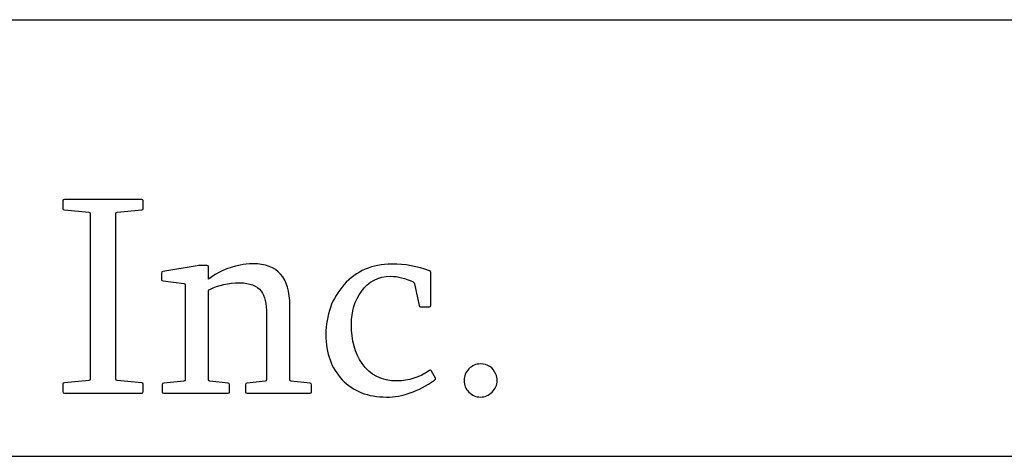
# Model space of a CAD drawing. Header units: inches. Extents: x 0 to 22, y 0 to 17.
# Tile 92 of 106: x 18.273 to 19.604, y 2.37 to 2.96. Entities that reach past the tile are written whole.
import ezdxf

# ---------------------------------------------------------------- set-up
doc = ezdxf.new("R2010")
doc.units = ezdxf.units.IN
doc.header["$LTSCALE"] = 1.21
doc.header["$MEASUREMENT"] = 0
doc.layers.get('0').update_dxf_attribs({"linetype": 'CONTINUOUS'})

msp = doc.modelspace()

# ---------------------------------------------------------------- linework, layer by layer
at = {"color": 2, "linetype": 'CONTINUOUS'}
for p, q in [((16.375, 2.96), (21.5, 2.96)), ((16.9674, 2.3698), (21.5036, 2.3698))]:
    msp.add_line(p, q, dxfattribs=at)
at = {"color": 7, "linetype": 'CONTINUOUS'}
for points, knots in [([(18.4377, 2.7169), (18.439, 2.7169), (18.4396, 2.7163), (18.4396, 2.715), (18.4396, 2.715), (18.4396, 2.705), (18.4396, 2.705), (18.4396, 2.7037), (18.439, 2.7031), (18.4377, 2.7031), (18.4377, 2.7031), (18.4047, 2.6998), (18.4047, 2.6998), (18.4034, 2.6998), (18.4028, 2.6992), (18.4028, 2.6979), (18.4028, 2.6979), (18.4028, 2.4743), (18.4028, 2.4743), (18.4028, 2.473), (18.4034, 2.4724), (18.4047, 2.4724), (18.4047, 2.4724), (18.4377, 2.4693), (18.4377, 2.4693), (18.439, 2.4693), (18.4396, 2.4686), (18.4396, 2.4672), (18.4396, 2.4672), (18.4396, 2.4572), (18.4396, 2.4572), (18.4396, 2.4559), (18.439, 2.4553), (18.4377, 2.4553), (18.4377, 2.4553), (18.3331, 2.4553), (18.3331, 2.4553), (18.3318, 2.4553), (18.3312, 2.4559), (18.3312, 2.4572), (18.3312, 2.4572), (18.3312, 2.4672), (18.3312, 2.4672), (18.3312, 2.4686), (18.3318, 2.4693), (18.3331, 2.4693), (18.3331, 2.4693), (18.3661, 2.4724), (18.3661, 2.4724), (18.3674, 2.4724), (18.368, 2.473), (18.368, 2.4743), (18.368, 2.4743), (18.368, 2.6979), (18.368, 2.6979), (18.368, 2.6992), (18.3674, 2.6998), (18.3661, 2.6998), (18.3661, 2.6998), (18.3331, 2.7031), (18.3331, 2.7031), (18.3318, 2.7031), (18.3312, 2.7037), (18.3312, 2.705), (18.3312, 2.705), (18.3312, 2.715), (18.3312, 2.715), (18.3312, 2.7163), (18.3318, 2.7169), (18.3331, 2.7169), (18.3331, 2.7169), (18.4377, 2.7169), (18.4377, 2.7169)], [0, 0, 0, 0, 1, 1, 1, 2, 2, 2, 3, 3, 3, 4, 4, 4, 5, 5, 5, 6, 6, 6, 7, 7, 7, 8, 8, 8, 9, 9, 9, 10, 10, 10, 11, 11, 11, 12, 12, 12, 13, 13, 13, 14, 14, 14, 15, 15, 15, 16, 16, 16, 17, 17, 17, 18, 18, 18, 19, 19, 19, 20, 20, 20, 21, 21, 21, 22, 22, 22, 23, 23, 23, 24, 24, 24, 24]), ([(18.5128, 2.6273), (18.5142, 2.6275), (18.515, 2.6277), (18.5153, 2.6277), (18.5153, 2.6277), (18.5261, 2.6277), (18.5261, 2.6277), (18.5273, 2.6277), (18.528, 2.627), (18.528, 2.6258), (18.528, 2.6258), (18.528, 2.6091), (18.528, 2.6091), (18.5396, 2.6183), (18.5539, 2.6247), (18.5709, 2.6284), (18.5761, 2.6296), (18.5818, 2.6301), (18.588, 2.6301), (18.6214, 2.6301), (18.6381, 2.6113), (18.6381, 2.5737), (18.6381, 2.5737), (18.6381, 2.4733), (18.6381, 2.4733), (18.6381, 2.472), (18.6387, 2.4714), (18.64, 2.4714), (18.64, 2.4714), (18.6653, 2.4687), (18.6653, 2.4687), (18.6665, 2.4687), (18.6672, 2.468), (18.6672, 2.4666), (18.6672, 2.4666), (18.6672, 2.457), (18.6672, 2.457), (18.6672, 2.4557), (18.6665, 2.4551), (18.6653, 2.4551), (18.6653, 2.4551), (18.5802, 2.4551), (18.5802, 2.4551), (18.5788, 2.4551), (18.5781, 2.4557), (18.5781, 2.457), (18.5781, 2.457), (18.5781, 2.4666), (18.5781, 2.4666), (18.5781, 2.468), (18.5788, 2.4687), (18.5802, 2.4687), (18.5802, 2.4687), (18.6047, 2.4714), (18.6047, 2.4714), (18.6059, 2.4714), (18.6066, 2.472), (18.6066, 2.4733), (18.6066, 2.4733), (18.6066, 2.5623), (18.6066, 2.5623), (18.6066, 2.5763), (18.6041, 2.5865), (18.5992, 2.5931), (18.5935, 2.6006), (18.5839, 2.6043), (18.5703, 2.6043), (18.555, 2.6043), (18.5415, 2.6013), (18.5299, 2.5954), (18.5288, 2.5949), (18.5282, 2.5944), (18.528, 2.5939), (18.528, 2.5939), (18.528, 2.4733), (18.528, 2.4733), (18.528, 2.472), (18.5286, 2.4714), (18.5299, 2.4714), (18.5299, 2.4714), (18.5544, 2.4687), (18.5544, 2.4687), (18.5558, 2.4687), (18.5565, 2.468), (18.5565, 2.4666), (18.5565, 2.4666), (18.5565, 2.457), (18.5565, 2.457), (18.5565, 2.4557), (18.5558, 2.4551), (18.5544, 2.4551), (18.5544, 2.4551), (18.4674, 2.4551), (18.4674, 2.4551), (18.466, 2.4551), (18.4653, 2.4557), (18.4653, 2.457), (18.4653, 2.457), (18.4653, 2.4666), (18.4653, 2.4666), (18.4653, 2.468), (18.466, 2.4687), (18.4674, 2.4687), (18.4674, 2.4687), (18.4946, 2.4714), (18.4946, 2.4714), (18.4958, 2.4714), (18.4965, 2.472), (18.4965, 2.4733), (18.4965, 2.4733), (18.4965, 2.6016), (18.4965, 2.6016), (18.4965, 2.6029), (18.4958, 2.6035), (18.4946, 2.6035), (18.4946, 2.6035), (18.4666, 2.6068), (18.4666, 2.6068), (18.4653, 2.6068), (18.4646, 2.6074), (18.4646, 2.6087), (18.4646, 2.6087), (18.4646, 2.6176), (18.4646, 2.6176), (18.4646, 2.6189), (18.465, 2.6195), (18.4661, 2.6195), (18.4661, 2.6195), (18.5128, 2.6273), (18.5128, 2.6273)], [0, 0, 0, 0, 1, 1, 1, 2, 2, 2, 3, 3, 3, 4, 4, 4, 5, 5, 5, 6, 6, 6, 7, 7, 7, 8, 8, 8, 9, 9, 9, 10, 10, 10, 11, 11, 11, 12, 12, 12, 13, 13, 13, 14, 14, 14, 15, 15, 15, 16, 16, 16, 17, 17, 17, 18, 18, 18, 19, 19, 19, 20, 20, 20, 21, 21, 21, 22, 22, 22, 23, 23, 23, 24, 24, 24, 25, 25, 25, 26, 26, 26, 27, 27, 27, 28, 28, 28, 29, 29, 29, 30, 30, 30, 31, 31, 31, 32, 32, 32, 33, 33, 33, 34, 34, 34, 35, 35, 35, 36, 36, 36, 37, 37, 37, 38, 38, 38, 39, 39, 39, 40, 40, 40, 41, 41, 41, 42, 42, 42, 43, 43, 43, 43]), ([(18.7759, 2.6297), (18.7938, 2.6297), (18.8108, 2.6267), (18.8268, 2.6206), (18.828, 2.6201), (18.8287, 2.6194), (18.8287, 2.6187), (18.8287, 2.6187), (18.8287, 2.5737), (18.8287, 2.5737), (18.8287, 2.5725), (18.828, 2.572), (18.8268, 2.572), (18.8268, 2.572), (18.8146, 2.572), (18.8146, 2.572), (18.8133, 2.572), (18.8127, 2.5725), (18.8127, 2.5737), (18.8127, 2.5737), (18.8064, 2.6031), (18.8064, 2.6031), (18.8064, 2.6039), (18.8059, 2.6047), (18.8049, 2.6056), (18.794, 2.6106), (18.7839, 2.6132), (18.7745, 2.6132), (18.7578, 2.6132), (18.7445, 2.6063), (18.7347, 2.5927), (18.7258, 2.5804), (18.7214, 2.5656), (18.7214, 2.5482), (18.7214, 2.5266), (18.7261, 2.5089), (18.7356, 2.4953), (18.7465, 2.4795), (18.7623, 2.4717), (18.7831, 2.4717), (18.7985, 2.4717), (18.8132, 2.4764), (18.8271, 2.4858), (18.8279, 2.4862), (18.8284, 2.4864), (18.8287, 2.4861), (18.8289, 2.4859), (18.8291, 2.4855), (18.8294, 2.485), (18.8294, 2.485), (18.8349, 2.4755), (18.8349, 2.4755), (18.8354, 2.4746), (18.8351, 2.4737), (18.8338, 2.4728), (18.8116, 2.4575), (18.79, 2.4499), (18.7688, 2.4499), (18.7436, 2.4499), (18.7236, 2.4577), (18.7088, 2.4734), (18.6942, 2.4887), (18.6868, 2.509), (18.6868, 2.5344), (18.6868, 2.561), (18.6949, 2.5834), (18.7111, 2.6016), (18.728, 2.6203), (18.7495, 2.6297), (18.7759, 2.6297)], [0, 0, 0, 0, 1, 1, 1, 2, 2, 2, 3, 3, 3, 4, 4, 4, 5, 5, 5, 6, 6, 6, 7, 7, 7, 8, 8, 8, 9, 9, 9, 10, 10, 10, 11, 11, 11, 12, 12, 12, 13, 13, 13, 14, 14, 14, 15, 15, 15, 16, 16, 16, 17, 17, 17, 18, 18, 18, 19, 19, 19, 20, 20, 20, 21, 21, 21, 22, 22, 22, 23, 23, 23, 23]), ([(18.8958, 2.4947), (18.9059, 2.4947), (18.9127, 2.4902), (18.9165, 2.481), (18.9177, 2.4782), (18.9183, 2.4753), (18.9183, 2.4721), (18.9183, 2.466), (18.916, 2.4609), (18.9116, 2.4567), (18.9068, 2.4522), (18.9015, 2.4499), (18.8958, 2.4499), (18.8898, 2.4499), (18.8845, 2.4521), (18.8802, 2.4565), (18.8758, 2.4608), (18.8736, 2.466), (18.8736, 2.4721), (18.8736, 2.4784), (18.8758, 2.4838), (18.8801, 2.4881), (18.8844, 2.4925), (18.8896, 2.4947), (18.8958, 2.4947)], [0, 0, 0, 0, 1, 1, 1, 2, 2, 2, 3, 3, 3, 4, 4, 4, 5, 5, 5, 6, 6, 6, 7, 7, 7, 8, 8, 8, 8])]:
    msp.add_open_spline(points, degree=3, knots=knots, dxfattribs=at)

doc.saveas('drawing.dxf')
